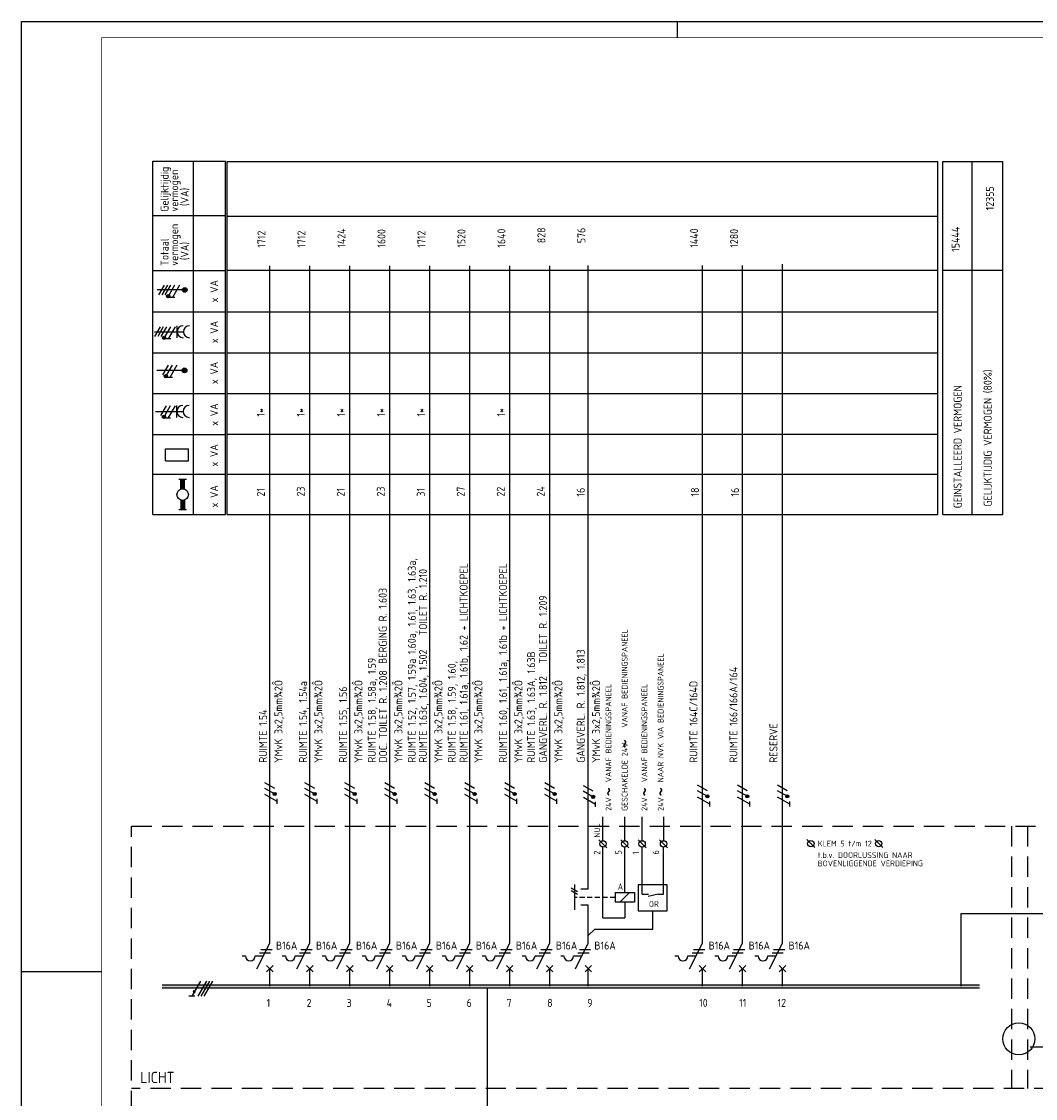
# Model space of a CAD drawing. Header units: millimetres. Extents: x 0 to 841, y 0 to 594.
# Tile 2 of 4: x 0 to 317, y 257 to 594. Entities that reach past the tile are written whole.
import ezdxf
from ezdxf.enums import TextEntityAlignment as Align

# ---------------------------------------------------------------- set-up
doc = ezdxf.new("R2010")
doc.units = ezdxf.units.MM
doc.linetypes.add('HIDDEN', pattern=[9.525, 6.35, -3.175])
doc.layers.get('0').update_dxf_attribs({"linetype": 'CONTINUOUS'})
for name, color, linetype in [('1', 7, 'CONTINUOUS'), ('40', 1, 'CONTINUOUS'), ('70', 1, 'CONTINUOUS'), ('71', 2, 'CONTINUOUS'), ('73', 4, 'CONTINUOUS'), ('EL$2B---_KADER', 4, 'CONTINUOUS'), ('LIJN018', 210, 'CONTINUOUS'), ('LIJN025', 10, 'CONTINUOUS'), ('LIJN035', 50, 'CONTINUOUS'), ('LIJN050', 90, 'CONTINUOUS'), ('TEKST18', 210, 'CONTINUOUS'), ('TEKST25', 10, 'CONTINUOUS'), ('TEKST35', 50, 'CONTINUOUS'), ('TEKST50', 90, 'CONTINUOUS')]:
    doc.layers.add(name, color=color, linetype=linetype)
doc.styles.add('5_0', font='iso.shx')
doc.styles.add('ISO', font='ISO.SHX')
doc.styles.add('NEN', font='iso.shx')
doc.styles.add('ROMAND', font='romand')
doc.styles.get("Standard").update_dxf_attribs({"font": 'iso.shx'})

# ---------------------------------------------------------------- blocks, each defined once
blk = doc.blocks.new('A1')
at = {"layer": 'LIJN025'}
for p, q in [((205, 589), (205, 594)), ((0, 297), (25, 297))]:
    blk.add_line(p, q, dxfattribs=at)
blk.add_lwpolyline([(0, 0), (0, 594), (841, 594), (841, 0)], close=True, dxfattribs=at)
at = {"layer": 'LIJN050', "const_width": 0.2}
blk.add_lwpolyline([(836, 5), (836, 589), (25, 589), (25, 5)], close=True, dxfattribs=at)
at = {"layer": 'TEKST25', "style": 'ROMAND', "width": 2.899115}
blk.add_attdef('STATUS', text='', height=2.5, dxfattribs=at).set_placement((795, 71.5), (834, 71.5), align=Align.FIT)
at = {"layer": 'TEKST25', "style": 'ISO'}
for tag, p in [('E', (796.25, 66)), ('NAAM-E', (807.75, 66)), ('DATUM-E', (826, 66)), ('D', (796.25, 61)), ('NAAM-D', (807.75, 61)), ('DATUM-D', (826, 61)), ('C', (796.25, 56)), ('NAAM-C', (807.75, 56)), ('DATUM-C', (826, 56)), ('B', (796.25, 51)), ('NAAM-B', (807.75, 51)), ('DATUM-B', (826, 51)), ('A', (796.25, 46)), ('NAAM-A', (807.75, 46)), ('DATUM-A', (826, 46))]:
    blk.add_attdef(tag, text='', height=2.5, dxfattribs=at).set_placement(p, align=Align.CENTER)
for tag, p in [('DATUM', (673.75, 36.25)), ('SCHAAL', (709, 36.25)), ('GETEKEND', (739.25, 36.25)), ('GECONTOL.', (774, 36.25)), ('FORMAAT', (804.25, 28.25))]:
    blk.add_attdef(tag, p, '', height=2.5, dxfattribs=at)
at = {"layer": 'TEKST35', "style": 'ISO'}
for tag, p in [('PROJECT', (675.5, 72.5)), ('PLAATS', (675.5, 63.5)), ('INSTALLATIE-REGEL1', (675.5, 52.5)), ('INSTALLATIE-REGEL2', (675.5, 43.5))]:
    blk.add_attdef(tag, p, '', height=4, dxfattribs=at)
blk.add_attdef('PROJ.NR.', text='', height=4, dxfattribs=at).set_placement((822, 23), align=Align.CENTER)
at = {"layer": 'TEKST50', "style": 'ISO'}
blk.add_attdef('FILE-NAAM', text='', height=5, dxfattribs=at).set_placement((814.5, 7.5), align=Align.CENTER)
blk = doc.blocks.new('RWS035')
at = {"layer": '71'}
for p, q in [((-2, 8), (2, 8)), ((-1, 2.83), (-1, 8)), ((1, 2.83), (1, 8)), ((-1, -2.83), (-1, -8)), ((1, -2.83), (1, -8)), ((2, -8), (-2, -8))]:
    blk.add_line(p, q, dxfattribs=at)
blk.add_circle((0, 0), 3, dxfattribs=at)
for points in [[(-1, 3), (1, 3), (-1, 8), (1, 8)], [(-1, 3), (-1, 2.9), (0, 3)], [(1, 2.9), (1, 3), (0.1, 3)], [(-1, -3), (-1, -2.9), (-0.1, -3)], [(-1, -8), (1, -8), (-1, -3), (1, -3)], [(1, -3), (1, -2.9), (0.1, -3)]]:
    blk.add_solid(points, dxfattribs=at)
blk = doc.blocks.new('RWS075')
at = {"layer": '71'}
blk.add_line((2, 0), (0, -2), dxfattribs=at)
blk = doc.blocks.new('RWS023', base_point=(227, 181))
at = {"layer": '40', "style": 'NEN'}
blk.add_text('~', height=5, dxfattribs=at).set_placement((223.5, 179.5))

msp = doc.modelspace()

# ---------------------------------------------------------------- linework, layer by layer
at = {"color": 10}
for p, q in [((55.9, 293.99), (53.2, 289.3)), ((57.78, 293.99), (55.07, 289.3)), ((58.71, 293.99), (56.01, 289.3)), ((58.71, 293.99), (56.01, 289.3)), ((59.65, 293.99), (56.95, 289.3)), ((54.13, 289.3), (52.26, 289.3))]:
    msp.add_line(p, q, dxfattribs=at)
msp.add_line((58.71, 293.99), (56.01, 289.3))
at = {"color": 10, "const_width": 0.469}
msp.add_lwpolyline([(54.21, 290.59, 1), (53.8, 290.83, 1)], format="xyb", close=True, dxfattribs=at)
at = {"layer": '1', "color": 1}
for p, q in [((44.58, 511.54), (42.83, 508.51)), ((45.58, 511.54), (43.83, 508.51)), ((46.58, 511.54), (44.83, 508.51)), ((47.83, 511.54), (46.1, 508.55)), ((49.33, 511.54), (47.14, 507.75)), ((43.31, 498.54), (41.56, 495.51)), ((44.31, 498.54), (42.56, 495.51)), ((45.31, 498.54), (43.56, 495.51)), ((46.56, 498.54), (44.83, 495.55)), ((48.06, 498.54), (45.87, 494.75)), ((45.82, 486.52), (44.07, 483.49)), ((47.07, 486.52), (45.34, 483.54)), ((48.57, 486.52), (46.38, 482.74)), ((45.22, 473.82), (43.47, 470.79)), ((46.47, 473.82), (44.74, 470.84)), ((47.97, 473.82), (45.78, 470.04)), ((79.05, 352.53), (76.06, 354.25)), ((79.13, 354.25), (76.1, 356)), ((91.55, 352.53), (88.56, 354.25)), ((91.63, 354.25), (88.6, 356)), ((104.05, 352.53), (101.06, 354.25)), ((104.13, 354.25), (101.1, 356)), ((116.55, 352.53), (113.56, 354.25)), ((116.63, 354.25), (113.6, 356)), ((129.05, 352.53), (126.06, 354.25)), ((129.13, 354.25), (126.1, 356)), ((141.55, 352.53), (138.56, 354.25)), ((141.63, 354.25), (138.6, 356)), ((154.05, 352.53), (151.06, 354.25)), ((154.13, 354.25), (151.1, 356)), ((166.55, 352.53), (163.56, 354.25)), ((166.63, 354.25), (163.6, 356)), ((178.67, 353.32), (175.63, 355.07)), ((214.37, 353.5), (211.34, 355.25)), ((226.87, 353.5), (223.84, 355.25)), ((239.37, 353.5), (236.34, 355.25)), ((79.88, 350.09), (76.09, 352.28)), ((92.38, 350.09), (88.59, 352.28)), ((104.88, 350.09), (101.09, 352.28)), ((117.38, 350.09), (113.59, 352.28)), ((129.88, 350.09), (126.09, 352.28)), ((142.38, 350.09), (138.59, 352.28)), ((154.88, 350.09), (151.09, 352.28)), ((167.38, 350.09), (163.59, 352.28)), ((178.59, 351.59), (175.6, 353.32)), ((179.42, 349.16), (175.63, 351.34)), ((214.3, 351.77), (211.31, 353.5)), ((215.12, 349.34), (211.34, 351.52)), ((226.8, 351.77), (223.81, 353.5)), ((227.62, 349.34), (223.84, 351.52)), ((239.3, 351.77), (236.31, 353.5)), ((240.12, 349.34), (236.34, 351.52)), ((171.82, 323.14), (173.82, 321.99)), ((171.82, 322.34), (173.82, 321.19))]:
    msp.add_line(p, q, dxfattribs=at)
at = {"layer": '1', "color": 1, "linetype": 'HIDDEN', "ltscale": 0.25}
msp.add_line((185.55, 320.13), (172.83, 320.13), dxfattribs=at)
at = {"layer": '1', "color": 2}
for p, q in [((185.57, 321.66), (185.57, 318.66)), ((185.57, 321.66), (191.57, 321.66)), ((191.57, 321.66), (191.57, 318.66)), ((191.57, 318.66), (185.57, 318.66)), ((73.6, 297.84), (77.61, 305.87)), ((86.1, 297.84), (90.11, 305.87)), ((98.6, 297.84), (102.61, 305.87)), ((111.1, 297.84), (115.11, 305.87)), ((123.6, 297.84), (127.61, 305.87)), ((136.1, 297.84), (140.11, 305.87)), ((148.6, 297.84), (152.61, 305.87)), ((161.1, 297.84), (165.11, 305.87)), ((173.13, 297.84), (177.15, 305.87)), ((208.84, 297.84), (212.86, 305.87)), ((221.34, 297.84), (225.36, 305.87)), ((233.84, 297.84), (237.86, 305.87)), ((69.01, 301.84), (70.01, 301.84)), ((73.01, 301.84), (75.6, 301.84)), ((81.51, 301.84), (82.51, 301.84)), ((85.51, 301.84), (88.1, 301.84)), ((94.01, 301.84), (95.01, 301.84)), ((98.01, 301.84), (100.6, 301.84)), ((106.51, 301.84), (107.51, 301.84)), ((110.51, 301.84), (113.1, 301.84)), ((119.01, 301.84), (120.01, 301.84)), ((123.01, 301.84), (125.6, 301.84)), ((131.51, 301.84), (132.51, 301.84)), ((135.51, 301.84), (138.1, 301.84)), ((144.01, 301.84), (145.01, 301.84)), ((148.01, 301.84), (150.6, 301.84)), ((156.51, 301.84), (157.51, 301.84)), ((160.51, 301.84), (163.1, 301.84)), ((168.55, 301.84), (169.55, 301.84)), ((172.55, 301.84), (175.13, 301.84)), ((204.26, 301.84), (205.26, 301.84)), ((208.26, 301.84), (210.84, 301.84)), ((216.76, 301.84), (217.76, 301.84)), ((220.76, 301.84), (223.34, 301.84)), ((229.26, 301.84), (230.26, 301.84)), ((233.26, 301.84), (235.84, 301.84))]:
    msp.add_line(p, q, dxfattribs=at)
at = {"layer": '1', "color": 1}
for centre in [(45.86, 508.12), (44.59, 495.12), (45.1, 483.1), (44.5, 470.4), (79.13, 352.5), (91.63, 352.5), (104.13, 352.5), (116.63, 352.5), (129.13, 352.5), (141.63, 352.5), (154.13, 352.5), (166.63, 352.5), (178.67, 351.57), (214.37, 351.75), (226.87, 351.75), (239.37, 351.75)]:
    msp.add_circle(centre, 0.5, dxfattribs=at)
at = {"layer": '1', "color": 2}
for centre in [(71.51, 301.84), (84.01, 301.84), (96.51, 301.84), (109.01, 301.84), (121.51, 301.84), (134.01, 301.84), (146.51, 301.84), (159.01, 301.84), (171.05, 301.84), (206.76, 301.84), (219.26, 301.84), (231.76, 301.84)]:
    msp.add_arc(centre, 1.5, 180, 0, dxfattribs=at)
at = {"layer": '70'}
for p, q in [((47.92, 507.75), (46.36, 507.75)), ((46.65, 494.75), (45.09, 494.75)), ((47.16, 482.74), (45.61, 482.74)), ((46.56, 470.04), (45.01, 470.04)), ((79.87, 349.38), (79.87, 350.93)), ((92.37, 349.38), (92.37, 350.93)), ((104.87, 349.38), (104.87, 350.93)), ((117.37, 349.38), (117.37, 350.93)), ((129.87, 349.38), (129.87, 350.93)), ((142.37, 349.38), (142.37, 350.93)), ((154.87, 349.38), (154.87, 350.93)), ((167.37, 349.38), (167.37, 350.93)), ((215.11, 348.62), (215.11, 350.18)), ((227.61, 348.62), (227.61, 350.18)), ((240.11, 348.62), (240.11, 350.18)), ((179.41, 348.44), (179.41, 350)), ((74.85, 303.84), (78.35, 303.84)), ((87.35, 303.84), (90.85, 303.84)), ((99.85, 303.84), (103.35, 303.84)), ((112.35, 303.84), (115.85, 303.84)), ((124.85, 303.84), (128.35, 303.84)), ((137.35, 303.84), (140.85, 303.84)), ((149.85, 303.84), (153.35, 303.84)), ((162.35, 303.84), (165.85, 303.84)), ((174.38, 303.84), (177.88, 303.84)), ((210.09, 303.84), (213.59, 303.84)), ((222.59, 303.84), (226.09, 303.84)), ((235.09, 303.84), (238.59, 303.84)), ((74.35, 302.84), (77.85, 302.84)), ((86.85, 302.84), (90.35, 302.84)), ((99.35, 302.84), (102.85, 302.84)), ((111.85, 302.84), (115.35, 302.84)), ((124.35, 302.84), (127.85, 302.84)), ((136.85, 302.84), (140.35, 302.84)), ((149.35, 302.84), (152.85, 302.84)), ((161.85, 302.84), (165.35, 302.84)), ((173.88, 302.84), (177.38, 302.84)), ((209.59, 302.84), (213.09, 302.84)), ((222.09, 302.84), (225.59, 302.84)), ((234.59, 302.84), (238.09, 302.84))]:
    msp.add_line(p, q, dxfattribs=at)
at = {"layer": '70', "const_width": 0.5}
for points in [[(45.61, 508.12, 1), (46.11, 508.12, 1)], [(44.34, 495.12, 1), (44.84, 495.12, 1)], [(44.85, 483.1, 1), (45.35, 483.1, 1)], [(44.25, 470.4, 1), (44.75, 470.4, 1)], [(79.13, 352.75, 1), (79.13, 352.25, 1)], [(91.63, 352.75, 1), (91.63, 352.25, 1)], [(104.13, 352.75, 1), (104.13, 352.25, 1)], [(116.63, 352.75, 1), (116.63, 352.25, 1)], [(129.13, 352.75, 1), (129.13, 352.25, 1)], [(141.63, 352.75, 1), (141.63, 352.25, 1)], [(154.13, 352.75, 1), (154.13, 352.25, 1)], [(166.63, 352.75, 1), (166.63, 352.25, 1)], [(178.67, 351.82, 1), (178.67, 351.32, 1)], [(214.37, 352, 1), (214.37, 351.5, 1)], [(226.87, 352, 1), (226.87, 351.5, 1)], [(239.37, 352, 1), (239.37, 351.5, 1)]]:
    msp.add_lwpolyline(points, format="xyb", close=True, dxfattribs=at)
at = {"layer": '71'}
for p, q in [((48.61, 495.14), (48.61, 498.9)), ((41.52, 497.02), (50.61, 497.02)), ((41.92, 472.12), (50.52, 472.12)), ((48.52, 470.24), (48.52, 474)), ((44.98, 456.68), (44.98, 460.43)), ((44.98, 460.43), (52.17, 460.43)), ((52.17, 456.68), (52.17, 460.43)), ((44.98, 456.68), (52.17, 456.68)), ((183, 335.64), (180.5, 338.14)), ((189.79, 335.64), (187.29, 338.14)), ((195.23, 335.64), (192.73, 338.14)), ((201.93, 335.64), (199.43, 338.14)), ((247.98, 335.71), (245.48, 338.21)), ((269.18, 335.71), (266.68, 338.21)), ((172.82, 324.24), (172.82, 316.24)), ((201.83, 324.07), (192.73, 324.07)), ((192.73, 324.07), (192.73, 315.97)), ((201.83, 315.97), (201.83, 324.07)), ((177.15, 322.74), (174.82, 322.74)), ((198.98, 321.15), (195.87, 320.4)), ((177.15, 317.74), (174.82, 317.74)), ((192.73, 315.97), (201.83, 315.97)), ((78.61, 296.84), (76.61, 298.84)), ((76.61, 296.84), (78.61, 298.84)), ((91.11, 296.84), (89.11, 298.84)), ((89.11, 296.84), (91.11, 298.84)), ((103.61, 296.84), (101.61, 298.84)), ((101.61, 296.84), (103.61, 298.84)), ((116.11, 296.84), (114.11, 298.84)), ((114.11, 296.84), (116.11, 298.84)), ((128.61, 296.84), (126.61, 298.84)), ((126.61, 296.84), (128.61, 298.84)), ((141.11, 296.84), (139.11, 298.84)), ((139.11, 296.84), (141.11, 298.84)), ((151.61, 296.84), (153.61, 298.84)), ((153.61, 296.84), (151.61, 298.84)), ((166.11, 296.84), (164.11, 298.84)), ((164.11, 296.84), (166.11, 298.84)), ((176.15, 296.84), (178.15, 298.84)), ((178.15, 296.84), (176.15, 298.84)), ((211.86, 296.84), (213.86, 298.84)), ((213.86, 296.84), (211.86, 298.84)), ((224.36, 296.84), (226.36, 298.84)), ((226.36, 296.84), (224.36, 298.84)), ((236.86, 296.84), (238.86, 298.84)), ((238.86, 296.84), (236.86, 298.84))]:
    msp.add_line(p, q, dxfattribs=at)
for centre, radius in [((51.01, 510.1), 0.75), ((51.01, 510.1), 0.5), ((51.01, 510.1), 0.25), ((50.94, 484.91), 0.75), ((50.94, 484.91), 0.5), ((50.94, 484.91), 0.25), ((181.75, 336.89), 1), ((188.54, 336.89), 1), ((193.98, 336.89), 1), ((200.68, 336.89), 1), ((246.73, 336.96), 1), ((267.93, 336.96), 1)]:
    msp.add_circle(centre, radius, dxfattribs=at)
for centre in [(50.48, 497.02), (52.48, 497.02), (50.4, 472.12), (52.4, 472.12)]:
    msp.add_arc(centre, 1.88, 90, 270, dxfattribs=at)
at = {"layer": '73'}
for p, q in [((43.97, 292.85), (299.4, 292.85)), ((43.97, 291.85), (299.4, 291.85))]:
    msp.add_line(p, q, dxfattribs=at)
msp.add_solid([(299.4, 291.85), (299.4, 292.85), (43.97, 291.85), (43.97, 292.85)], dxfattribs=at)
at = {"layer": 'LIJN018', "color": 9, "linetype": 'Continuous'}
for p, q in [((64.31, 439.86), (64.31, 550.2)), ((64.31, 550.2), (286.38, 550.2)), ((64.31, 533.2), (286.38, 533.2)), ((64.31, 516.24), (286.38, 516.24)), ((64.31, 503.24), (286.38, 503.24)), ((64.31, 490.46), (286.38, 490.46)), ((64.31, 477.66), (286.38, 477.66)), ((64.31, 464.96), (286.38, 464.96)), ((64.31, 452.46), (286.38, 452.46)), ((64.31, 439.86), (286.38, 439.86))]:
    msp.add_line(p, q, dxfattribs=at)
at = {"layer": 'LIJN018', "color": 9}
msp.add_line((286.38, 439.86), (286.38, 550.2), dxfattribs=at)
at = {"layer": 'LIJN025', "linetype": 'Continuous'}
for p, q in [((41.04, 439.83), (41.04, 550.3)), ((41.04, 550.3), (63.71, 550.3)), ((53.71, 439.83), (53.71, 550.3)), ((63.71, 439.83), (63.71, 550.3)), ((287.96, 439.92), (287.96, 550.23)), ((287.96, 550.23), (306.75, 550.23)), ((297.12, 439.92), (297.12, 550.07)), ((306.75, 439.92), (306.75, 550.23)), ((41.04, 533.38), (63.71, 533.38)), ((41.04, 516.14), (63.71, 516.14)), ((287.96, 516.23), (306.75, 516.23)), ((41.04, 503.26), (63.71, 503.26)), ((41.04, 490.39), (63.71, 490.39)), ((41.04, 477.68), (63.71, 477.68)), ((41.04, 464.9), (63.71, 464.9)), ((41.04, 452.46), (63.71, 452.46)), ((41.04, 439.83), (63.71, 439.83))]:
    msp.add_line(p, q, dxfattribs=at)
at = {"layer": 'LIJN025'}
for p, q in [((287.96, 439.92), (306.75, 439.92)), ((190.05, 321.66), (187.05, 318.66)), ((315.23, 273.42), (343.73, 273.42))]:
    msp.add_line(p, q, dxfattribs=at)
at = {"layer": 'LIJN025', "linetype": 'HIDDEN'}
for p, q in [((34.42, 342.42), (761.03, 342.42)), ((34.42, 177.17), (34.42, 342.42)), ((309.48, 342.42), (309.48, 260.42)), ((314.48, 342.42), (314.48, 260.42)), ((761.03, 260.42), (34.42, 260.42))]:
    msp.add_line(p, q, dxfattribs=at)
at = {"layer": 'LIJN035'}
for p, q in [((77.61, 305.87), (77.61, 517.57)), ((90.11, 305.87), (90.11, 517.57)), ((102.61, 305.87), (102.61, 517.57)), ((115.11, 305.87), (115.11, 517.57)), ((127.61, 305.87), (127.61, 517.57)), ((140.11, 305.87), (140.11, 517.57)), ((152.61, 305.87), (152.61, 517.57)), ((165.11, 305.87), (165.11, 517.57)), ((177.15, 322.74), (177.15, 517.74)), ((212.86, 305.87), (212.86, 517.7)), ((225.36, 305.87), (225.36, 517.7)), ((237.86, 305.87), (237.86, 518.17)), ((50.51, 510.1), (42.43, 510.1)), ((50.44, 484.91), (42.24, 484.91)), ((181.71, 337.86), (181.71, 345.39)), ((188.55, 337.89), (188.55, 345.39)), ((194, 337.86), (194, 345.39)), ((200.73, 337.86), (200.73, 345.39)), ((181.7, 313.77), (181.7, 335.89)), ((188.55, 321.66), (188.55, 335.89)), ((194, 321.15), (194, 335.89)), ((200.7, 321.15), (200.7, 335.89)), ((194, 321.15), (195.98, 321.15)), ((198.98, 321.15), (200.7, 321.15)), ((177.15, 305.87), (177.15, 317.74)), ((188.57, 318.66), (188.57, 313.77)), ((181.7, 313.77), (188.57, 313.77)), ((197.32, 310.27), (197.32, 315.97)), ((293.75, 315.17), (334.42, 315.17)), ((293.75, 292.42), (293.75, 315.17)), ((179.15, 310.27), (197.32, 310.27)), ((77.61, 292.42), (77.61, 297.92)), ((90.11, 292.42), (90.11, 297.92)), ((102.61, 292.42), (102.61, 297.92)), ((115.11, 292.42), (115.11, 297.92)), ((127.61, 292.42), (127.61, 297.92)), ((140.11, 292.42), (140.11, 297.92)), ((152.61, 292.42), (152.61, 297.92)), ((165.11, 292.42), (165.11, 297.92)), ((177.15, 292.42), (177.15, 297.92)), ((212.86, 292.42), (212.86, 297.92)), ((225.36, 292.42), (225.36, 297.92)), ((237.86, 292.42), (237.86, 297.92)), ((145.62, 238.52), (145.62, 291.92))]:
    msp.add_line(p, q, dxfattribs=at)
msp.add_circle((311.73, 275.92), 5, dxfattribs=at)

# ---------------------------------------------------------------- block references
at = {"layer": 'EL$2B---_KADER'}
msp.add_blockref('A1', (0, 0), dxfattribs=at)
at = {"layer": 'LIJN035', "xscale": 0.6000000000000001, "yscale": 0.6000000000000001, "zscale": 0.6000000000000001}
msp.add_blockref('RWS035', (50.36, 446.1), dxfattribs=at)
at = {"layer": 'LIJN035', "rotation": 90}
for p in [(189.71, 370.16), (184.66, 355.15), (195.88, 355.15), (200.96, 355.15)]:
    msp.add_blockref('RWS023', p, dxfattribs=at)
at = {"layer": 'TEKST25'}
msp.add_blockref('RWS075', (177.15, 310.27), dxfattribs=at)

# ---------------------------------------------------------------- texts
at = {"layer": '40', "linetype": 'Continuous', "style": 'NEN'}
for s, p in [('Gelijktijdig', (45.96, 534.55)), ('vermogen', (48.96, 534.55)), ('(VA)', (52.21, 536.3)), ('vermogen', (48.96, 517.63)), ('Totaal', (45.96, 517.63)), ('(VA)', (52.21, 519.38)), ('x VA', (61.46, 506.19)), ('x VA', (61.46, 493.42)), ('x VA', (61.46, 480.63)), ('x VA', (61.46, 467.61)), ('x VA', (61.46, 454.84)), ('x VA', (61.46, 442.05))]:
    msp.add_text(s, height=2.5, rotation=90, dxfattribs=at).set_placement(p)
at = {"layer": '40', "style": 'NEN'}
for s, p in [('12355', (303.94, 538.73)), ('15444', (293.21, 525.91)), ('GELIJKTIJDIG VERMOGEN (80%)', (303.26, 463.79)), ('GEINSTALLEERD VERMOGEN', (293.86, 461.05))]:
    msp.add_text(s, height=2.5, rotation=90, dxfattribs=at).set_placement(p, align=Align.CENTER)
for s, height, p in [('1712', 2.5, (76.25, 523.27)), ('1712', 2.5, (88.75, 523.27)), ('1424', 2.5, (101.25, 523.27)), ('1600', 2.5, (113.75, 523.27)), ('1712', 2.5, (126.25, 523.27)), ('1520', 2.5, (138.75, 523.27)), ('1640', 2.5, (151.25, 523.27)), (' 828', 2.5, (163.75, 523.27)), (' 576', 2.5, (176.25, 523.27)), ('1440', 2.5, (211.49, 523.27)), ('1280', 2.5, (223.99, 523.27)), ('1*', 2.5, (76.05, 470.49)), ('1*', 2.5, (88.55, 470.49)), ('1*', 2.5, (101.15, 470.49)), ('1*', 2.5, (113.65, 470.49)), ('1*', 2.5, (126.15, 470.49)), ('1*', 2.5, (151.15, 470.49)), ('21', 2.5, (76.05, 445.49)), ('23', 2.5, (88.55, 445.49)), ('21', 2.5, (101.05, 445.49)), ('23', 2.5, (113.55, 445.49)), ('31', 2.5, (126.05, 445.49)), ('27', 2.5, (138.55, 445.49)), ('22', 2.5, (151.05, 445.49)), ('24', 2.5, (163.55, 445.49)), ('16', 2.5, (176.05, 445.49)), ('18', 2.5, (211.75, 445.49)), ('16', 2.5, (224.25, 445.49)), ('RUIMTE 1.52, 1.57, 1.59a 1.60a, 1.61, 1.63, 1.63a,', 2.5, (123.25, 362.27)), ('RUIMTE 1.61, 1.61a, 1.61b, 1.62 + LICHTKOEPEL', 2.5, (139.45, 362.27)), ('RUIMTE 1.60, 1.61, 1.61a, 1.61b + LICHTKOEPEL', 2.5, (151.75, 362.27)), ('TOILET R. 1.210', 2.5, (126.75, 402.07)), ('BERGING R. 1.603', 2.5, (114.15, 393.17)), ('TOILET R. 1.209', 2.5, (164.25, 393.27)), ('RUIMTE 1.63c, 1.604, 1.502', 2.5, (126.75, 362.27)), ('RUIMTE 1.63, 1.63A, 1.63B', 2.5, (160.55, 362.27)), ('GANGVERL. R. 1.812, 1.813', 2.5, (176.05, 362.27)), ('RUIMTE 1.58, 1.58a, 1.59', 2.5, (110.75, 362.27)), ('RUIMTE 1.58, 1.59, 1.60,', 2.5, (135.75, 362.27)), ('DOC. TOILET R. 1.208', 2.5, (114.25, 362.27)), ('RUIMTE 166/166A/164', 2.5, (223.79, 362.27)), (' YMvK 3x2,5mm¾2Ô', 2.5, (81.55, 360.77)), ('RUIMTE 1.54, 1.54a', 2.5, (89.25, 362.27)), (' YMvK 3x2,5mm¾2Ô', 2.5, (94.05, 360.77)), (' YMvK 3x2,5mm¾2Ô', 2.5, (106.55, 360.77)), (' YMvK 3x2,5mm¾2Ô', 2.5, (119.05, 360.77)), (' YMvK 3x2,5mm¾2Ô', 2.5, (131.55, 360.77)), (' YMvK 3x2,5mm¾2Ô', 2.5, (144.05, 360.77)), (' YMvK 3x2,5mm¾2Ô', 2.5, (144.05, 360.77)), (' YMvK 3x2,5mm¾2Ô', 2.5, (156.55, 360.77)), (' YMvK 3x2,5mm¾2Ô', 2.5, (156.55, 360.77)), ('GANGVERL. R. 1.812', 2.5, (164.25, 362.27)), (' YMvK 3x2,5mm¾2Ô', 2.5, (169.05, 360.77)), (' YMvK 3x2,5mm¾2Ô', 2.5, (169.05, 360.77)), (' YMvK 3x2,5mm¾2Ô', 2.5, (180.85, 360.77)), ('RUIMTE 164C/164D', 2.5, (211.29, 362.27)), ('RUIMTE 1.55, 1.56', 2.5, (101.75, 362.27)), ('RUIMTE 1.54', 2.5, (76.75, 362.27)), ('RESERVE', 2.5, (236.29, 362.27)), ('2', 2, (180.87, 333.52)), ('5', 2, (187.58, 333.56)), ('1', 2, (193.02, 333.56)), ('6', 2, (199.25, 333.56))]:
    msp.add_text(s, height=height, rotation=90, dxfattribs=at).set_placement(p)
for s, height, p in [('A', 2, (186.36, 322.52)), ('OR', 1.8, (196.1, 317.18)), ('B16A', 2.5, (79.53, 303.85)), ('B16A', 2.5, (92.03, 303.85)), ('B16A', 2.5, (104.53, 303.85)), ('B16A', 2.5, (117.03, 303.85)), ('B16A', 2.5, (129.53, 303.85)), ('B16A', 2.5, (142.03, 303.85)), ('B16A', 2.5, (154.53, 303.85)), ('B16A', 2.5, (167.03, 303.85)), ('B16A', 2.5, (179.06, 303.85)), ('B16A', 2.5, (214.77, 303.85)), ('B16A', 2.5, (227.27, 303.85)), ('B16A', 2.5, (239.77, 303.85))]:
    msp.add_text(s, height=height, dxfattribs=at).set_placement(p)
at = {"layer": 'TEKST18', "style": 'NEN'}
for s, p in [('GESCHAKELDE 24V    VANAF BEDIENINGSPANEEL', (189.43, 347.2)), ('24V    NAAR NVK VIA BEDIENINGSPANEEL', (200.68, 347.2)), ('24V    VANAF BEDIENINGSPANEEL', (184.37, 347.2)), ('24V    VANAF BEDIENINGSPANEEL', (195.59, 347.2)), ('NUL', (180.83, 338.85))]:
    msp.add_text(s, height=1.8, rotation=90, dxfattribs=at).set_placement(p)
at = {"layer": 'TEKST18'}
for s, p in [('KLEM 5 t/m 12', (248.87, 336.09)), ('t.b.v. DOORLUSSING NAAR', (248.87, 332.49)), ('BOVENLIGGENDE VERDIEPING', (248.87, 329.89))]:
    msp.add_text(s, height=1.8, dxfattribs=at).set_placement(p)
at = {"layer": 'TEKST25', "style": '5_0'}
for s, p in [('1', (76.61, 285.92)), ('2', (89.11, 285.92)), ('3', (101.61, 285.92)), ('4', (114.11, 285.92)), ('5', (126.61, 285.92)), ('6', (139.11, 285.92)), ('7', (151.61, 285.92)), ('8', (164.31, 285.92)), ('9', (176.81, 285.92)), ('10', (211.81, 285.92)), ('11', (224.31, 285.92)), ('12', (236.31, 285.92))]:
    msp.add_text(s, height=2.5, dxfattribs=at).set_placement(p)
at = {"layer": 'TEKST35', "linetype": 'HIDDEN', "style": 'ISO'}
msp.add_text('LICHT', height=3.5, dxfattribs=at).set_placement((37.09, 262.11))

doc.saveas('drawing.dxf')
